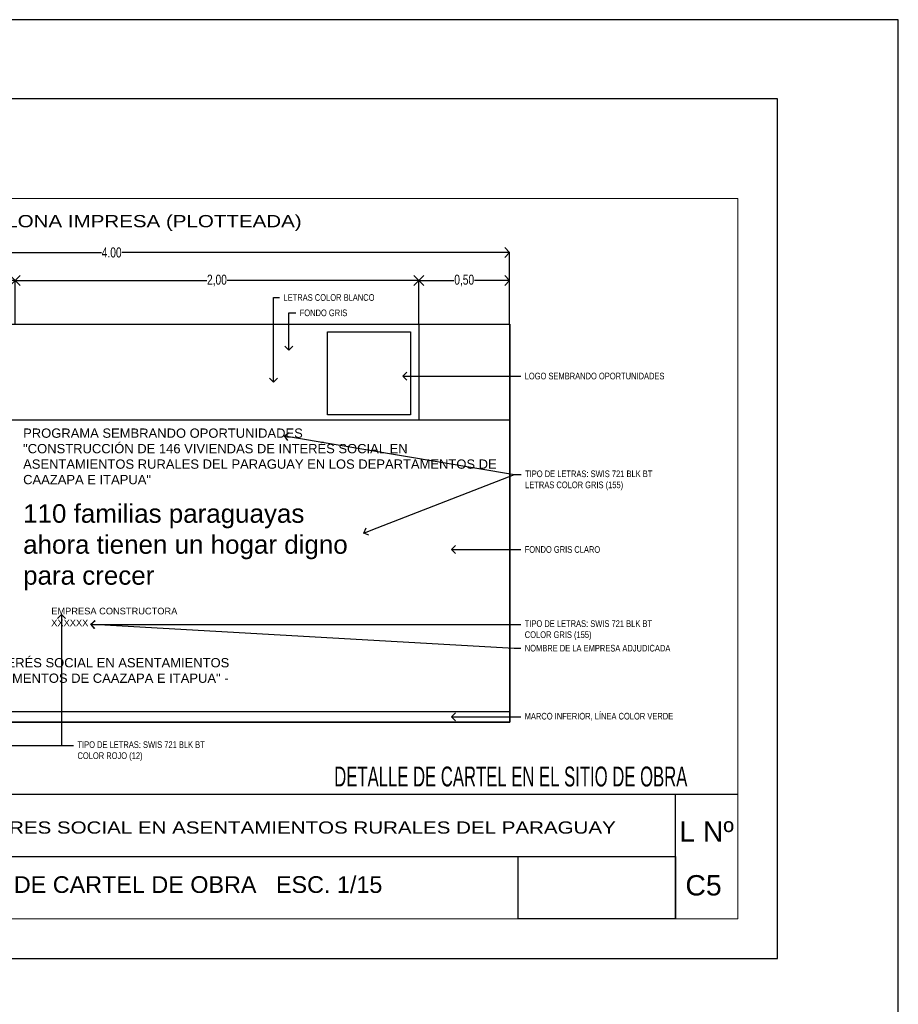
# Model space of a CAD drawing. Header units: millimetres. Extents: x 126.3 to 168.4, y 91 to 130.2.
# Tile 5 of 10: x 165.1 to 168.4, y 102.6 to 106.3. Entities that reach past the tile are written whole.
import ezdxf
from ezdxf import colors
from ezdxf.entities.mleader import LeaderData, LeaderLine
from ezdxf.enums import TextEntityAlignment as Align
from ezdxf.math import Vec2, Vec3

# ---------------------------------------------------------------- set-up
doc = ezdxf.new("R2010")
doc.units = ezdxf.units.MM
doc.header["$PDMODE"] = 34
doc.header["$PDSIZE"] = 0.05
for name, color, linetype in [('01', 1, 'Continuous'), ('02', 2, 'Continuous'), ('03', 3, 'Continuous'), ('TEXT', 4, 'Continuous'), ('V LAMI', 2, 'Continuous')]:
    doc.layers.add(name, color=color, linetype=linetype)
doc.styles.add('ARIAL', font='arial.ttf')
doc.styles.add('C1', font='swisse.ttf', dxfattribs={"width": 0.6, "height": 0.1})
doc.styles.add('Estilo1', font='swissk.ttf', dxfattribs={"height": 0.06})
doc.styles.add('F', font='swissel.ttf', dxfattribs={"height": 1.6})
doc.styles.add('nuevo', font='swisscl.ttf', dxfattribs={"height": 0.05})
doc.styles.get("Standard").update_dxf_attribs({"font": 'swisscl.ttf', "height": 0.02})
doc.dimstyles.new('nuevo', dxfattribs={"dimscale": 0, "dimtxt": 0.085, "dimasz": 0.05, "dimexe": 0, "dimexo": 0, "dimgap": 0, "dimtad": 0, "dimzin": 0, "dimdsep": 46, "dimtxsty": 'nuevo', "dimblk": 'OPEN90', "dimcen": 1, "dimclrd": 1, "dimclre": 1, "dimclrt": 3, "dimadec": 0, "dimazin": 0, "dimtfac": 1, "dimtmove": 2, "dimatfit": 1, "dimldrblk": 'OPEN90', "dimfxl": 1, "dimtolj": 1, "dimtzin": 0, "dimarcsym": 0})
picture_1 = doc.add_image_def('image5.jpg', size_in_pixel=(882, 441))
picture_2 = doc.add_image_def('image1.png', size_in_pixel=(322, 127))
picture_3 = doc.add_image_def('image6.jpg', size_in_pixel=(480, 480))

# ---------------------------------------------------------------- blocks, each defined once
blk = doc.blocks.new('_OPEN90')
at = {"color": 0, "linetype": 'ByBlock'}
for p, q in [((0, 0), (-1, 0)), ((-0.5, 0.5), (0, 0)), ((0, 0), (-0.5, -0.5))]:
    blk.add_line(p, q, dxfattribs=at)
blk = doc.blocks.new('*D25')
at = {"layer": '03', "color": 1, "lineweight": -2}
for p, q in [((138.6115, 125.5673), (138.6115, 125.927)), ((138.6615, 125.927), (140.5597, 125.927)), ((142.5615, 125.927), (140.6634, 125.927)), ((142.6115, 125.5673), (142.6115, 125.927))]:
    blk.add_line(p, q, dxfattribs=at)
at = {"layer": 'Defpoints', "color": 0}
for p in [(142.6115, 125.927), (138.6115, 125.5673), (142.6115, 125.5673)]:
    blk.add_point(p, dxfattribs=at)
at = {"layer": '03', "color": 1, "lineweight": -2, "xscale": 0.05, "yscale": 0.05, "zscale": 0.05, "rotation": 180}
blk.add_blockref('_OPEN90', (138.6115, 125.927), dxfattribs=at)
at = {"layer": '03', "color": 1, "lineweight": -2, "xscale": 0.05, "yscale": 0.05, "zscale": 0.05}
blk.add_blockref('_OPEN90', (142.6115, 125.927), dxfattribs=at)
at = {"layer": '03', "color": 3, "insert": (140.6115, 125.927), "char_height": 0.05, "attachment_point": 5, "style": 'nuevo'}
blk.add_mtext('\\A1;4.00', dxfattribs=at)
blk = doc.blocks.new('*D18')
at = {"layer": '03', "color": 1, "lineweight": -2}
for p, q in [((138.6115, 125.5673), (138.4702, 125.5673)), ((138.4702, 125.5173), (138.4702, 125.3787)), ((138.4702, 125.137), (138.4702, 125.2756)), ((138.6115, 125.087), (138.4702, 125.087))]:
    blk.add_line(p, q, dxfattribs=at)
at = {"layer": 'Defpoints', "color": 0}
for p in [(138.6115, 125.5673), (138.4702, 125.087), (138.6115, 125.087)]:
    blk.add_point(p, dxfattribs=at)
at = {"layer": '03', "color": 1, "lineweight": -2, "xscale": 0.05, "yscale": 0.05, "zscale": 0.05}
for p, rotation in [((138.4702, 125.5673), 90), ((138.4702, 125.087), 270)]:
    blk.add_blockref('_OPEN90', p, dxfattribs=dict(at, rotation=rotation))
at = {"layer": '03', "color": 3, "insert": (138.4702, 125.3272), "char_height": 0.05, "attachment_point": 5, "rotation": 90, "style": 'nuevo'}
blk.add_mtext('\\A1;0,50', dxfattribs=at)
blk = doc.blocks.new('*D19')
at = {"layer": '03', "color": 1, "lineweight": -2}
for p, q in [((138.6115, 125.5673), (138.6115, 125.7859)), ((138.6615, 125.7859), (139.3179, 125.7859)), ((140.0762, 125.7859), (139.4198, 125.7859)), ((140.1262, 125.5673), (140.1262, 125.7859))]:
    blk.add_line(p, q, dxfattribs=at)
at = {"layer": 'Defpoints', "color": 0}
for p in [(140.1262, 125.7859), (138.6115, 125.5673), (140.1262, 125.5673)]:
    blk.add_point(p, dxfattribs=at)
at = {"layer": '03', "color": 1, "lineweight": -2, "xscale": 0.05, "yscale": 0.05, "zscale": 0.05, "rotation": 180}
blk.add_blockref('_OPEN90', (138.6115, 125.7859), dxfattribs=at)
at = {"layer": '03', "color": 1, "lineweight": -2, "xscale": 0.05, "yscale": 0.05, "zscale": 0.05}
blk.add_blockref('_OPEN90', (140.1262, 125.7859), dxfattribs=at)
at = {"layer": '03', "color": 3, "insert": (139.3688, 125.7859), "char_height": 0.05, "attachment_point": 5, "style": 'nuevo'}
blk.add_mtext('\\A1;1,50', dxfattribs=at)
blk = doc.blocks.new('*D20')
at = {"layer": '03', "color": 1, "lineweight": -2}
for p, q in [((140.1262, 125.5673), (140.1262, 125.7859)), ((140.1762, 125.7859), (141.089, 125.7859)), ((142.1048, 125.7859), (141.192, 125.7859)), ((142.1548, 125.5673), (142.1548, 125.7859))]:
    blk.add_line(p, q, dxfattribs=at)
at = {"layer": 'Defpoints', "color": 0}
for p in [(142.1548, 125.7859), (140.1262, 125.5673), (142.1548, 125.5673)]:
    blk.add_point(p, dxfattribs=at)
at = {"layer": '03', "color": 1, "lineweight": -2, "xscale": 0.05, "yscale": 0.05, "zscale": 0.05, "rotation": 180}
blk.add_blockref('_OPEN90', (140.1262, 125.7859), dxfattribs=at)
at = {"layer": '03', "color": 1, "lineweight": -2, "xscale": 0.05, "yscale": 0.05, "zscale": 0.05}
blk.add_blockref('_OPEN90', (142.1548, 125.7859), dxfattribs=at)
at = {"layer": '03', "color": 3, "insert": (141.1405, 125.7859), "char_height": 0.05, "attachment_point": 5, "style": 'nuevo'}
blk.add_mtext('\\A1;2,00', dxfattribs=at)
blk = doc.blocks.new('*D21')
at = {"layer": '03', "color": 1, "lineweight": -2}
for p, q in [((142.1548, 125.5673), (142.1548, 125.7859)), ((142.2048, 125.7859), (142.3316, 125.7859)), ((142.5615, 125.7859), (142.4347, 125.7859)), ((142.6115, 125.5673), (142.6115, 125.7859))]:
    blk.add_line(p, q, dxfattribs=at)
at = {"layer": 'Defpoints', "color": 0}
for p in [(142.6115, 125.7859), (142.1548, 125.5673), (142.6115, 125.5673)]:
    blk.add_point(p, dxfattribs=at)
at = {"layer": '03', "color": 1, "lineweight": -2, "xscale": 0.05, "yscale": 0.05, "zscale": 0.05, "rotation": 180}
blk.add_blockref('_OPEN90', (142.1548, 125.7859), dxfattribs=at)
at = {"layer": '03', "color": 1, "lineweight": -2, "xscale": 0.05, "yscale": 0.05, "zscale": 0.05}
blk.add_blockref('_OPEN90', (142.6115, 125.7859), dxfattribs=at)
at = {"layer": '03', "color": 3, "insert": (142.3831, 125.7859), "char_height": 0.05, "attachment_point": 5, "style": 'nuevo'}
blk.add_mtext('\\A1;0,50', dxfattribs=at)
blk = doc.blocks.new('*D22')
at = {"layer": '03', "color": 1, "lineweight": -2}
for p, q in [((138.6115, 125.087), (138.4702, 125.087)), ((138.4702, 125.037), (138.4702, 124.6983)), ((138.4702, 124.2564), (138.4702, 124.5951)), ((138.6115, 124.2064), (138.4702, 124.2064))]:
    blk.add_line(p, q, dxfattribs=at)
at = {"layer": 'Defpoints', "color": 0}
for p in [(138.6115, 125.087), (138.4702, 124.2064), (138.6115, 124.2064)]:
    blk.add_point(p, dxfattribs=at)
at = {"layer": '03', "color": 1, "lineweight": -2, "xscale": 0.05, "yscale": 0.05, "zscale": 0.05}
for p, rotation in [((138.4702, 125.087), 90), ((138.4702, 124.2064), 270)]:
    blk.add_blockref('_OPEN90', p, dxfattribs=dict(at, rotation=rotation))
at = {"layer": '03', "color": 3, "insert": (138.4702, 124.6467), "char_height": 0.05, "attachment_point": 5, "rotation": 90, "style": 'nuevo'}
blk.add_mtext('\\A1;0,90', dxfattribs=at)
blk = doc.blocks.new('*D23')
at = {"layer": '03', "color": 1, "lineweight": -2}
for p, q in [((138.6115, 124.2064), (138.4702, 124.2064)), ((138.4702, 124.1564), (138.4702, 123.9384)), ((138.4702, 123.6173), (138.4702, 123.8353)), ((138.6115, 123.5673), (138.4702, 123.5673))]:
    blk.add_line(p, q, dxfattribs=at)
at = {"layer": 'Defpoints', "color": 0}
for p in [(138.6115, 124.2064), (138.4702, 123.5673), (138.6115, 123.5673)]:
    blk.add_point(p, dxfattribs=at)
at = {"layer": '03', "color": 1, "lineweight": -2, "xscale": 0.05, "yscale": 0.05, "zscale": 0.05}
for p, rotation in [((138.4702, 124.2064), 90), ((138.4702, 123.5673), 270)]:
    blk.add_blockref('_OPEN90', p, dxfattribs=dict(at, rotation=rotation))
at = {"layer": '03', "color": 3, "insert": (138.4702, 123.8868), "char_height": 0.05, "attachment_point": 5, "rotation": 90, "style": 'nuevo'}
blk.add_mtext('\\A1;0,60', dxfattribs=at)
blk = doc.blocks.new('*D24')
at = {"layer": '03', "color": 1, "lineweight": -2}
for p, q in [((138.6115, 125.5673), (138.3387, 125.5673)), ((138.3387, 125.5173), (138.3387, 124.6188)), ((138.3387, 123.6173), (138.3387, 124.5158)), ((138.6115, 123.5673), (138.3387, 123.5673))]:
    blk.add_line(p, q, dxfattribs=at)
at = {"layer": 'Defpoints', "color": 0}
for p in [(138.3387, 125.5673), (138.6115, 125.5673), (138.6115, 123.5673)]:
    blk.add_point(p, dxfattribs=at)
at = {"layer": '03', "color": 1, "lineweight": -2, "xscale": 0.05, "yscale": 0.05, "zscale": 0.05}
for p, rotation in [((138.3387, 125.5673), 90), ((138.3387, 123.5673), 270)]:
    blk.add_blockref('_OPEN90', p, dxfattribs=dict(at, rotation=rotation))
at = {"layer": '03', "color": 3, "insert": (138.3387, 124.5673), "char_height": 0.05, "attachment_point": 5, "rotation": 90, "style": 'nuevo'}
blk.add_mtext('\\A1;2.00', dxfattribs=at)
blk = doc.blocks.new('A$C0E2C7F10')
at = {"layer": '03'}
dim = blk.add_linear_dim(base=(4.3146, 2.3597), p1=(0.3146, 2), p2=(4.3146, 2), dimstyle='nuevo', override={"dimscale": 1}, dxfattribs=at)
dim.commit()
dim.dimension.update_dxf_attribs({"geometry": '*D25', "text_midpoint": (2.3146, 2.3597), "insert": (-138.2969, -123.5673)})
for base, p1, p2, text, picture, middle in [((1.8292, 2.2185), (0.3146, 2), (1.8292, 2), '1,50', '*D19', (1.0719, 2.2185)), ((3.8578, 2.2185), (1.8292, 2), (3.8578, 2), '2,00', '*D20', (2.8435, 2.2185)), ((4.3146, 2.2185), (3.8578, 2), (4.3146, 2), '0,50', '*D21', (4.0862, 2.2185))]:
    dim = blk.add_linear_dim(base=base, p1=p1, p2=p2, text=text, dimstyle='nuevo', override={"dimscale": 1}, dxfattribs=at)
    dim.commit()
    dim.dimension.update_dxf_attribs({"geometry": picture, "text_midpoint": middle, "insert": (-138.2969, -123.5673)})
dim = blk.add_linear_dim(base=(0.0417, 2), p1=(0.3146, 0), p2=(0.3146, 2), angle=90, dimstyle='nuevo', override={"dimscale": 1}, dxfattribs=at)
dim.commit()
dim.dimension.update_dxf_attribs({"geometry": '*D24', "text_midpoint": (0.0417, 1), "insert": (-138.2969, -123.5673)})
for base, p1, p2, text, picture, middle in [((0.1733, 1.5196), (0.3146, 2), (0.3146, 1.5196), '0,50', '*D18', (0.1733, 1.7598)), ((0.1733, 0.639), (0.3146, 1.5196), (0.3146, 0.639), '0,90', '*D22', (0.1733, 1.0793)), ((0.1733, 0), (0.3146, 0.639), (0.3146, 0), '0,60', '*D23', (0.1733, 0.3195))]:
    dim = blk.add_linear_dim(base=base, p1=p1, p2=p2, angle=90, text=text, dimstyle='nuevo', override={"dimscale": 1}, dxfattribs=at)
    dim.commit()
    dim.dimension.update_dxf_attribs({"geometry": picture, "text_midpoint": middle, "insert": (-138.2969, -123.5673)})

msp = doc.modelspace()

# ---------------------------------------------------------------- linework, layer by layer
for points in [[(168.3725, 106.2873), (155.3613, 106.2873), (155.3613, 98.8651), (168.3725, 98.8651)], [(162.9674, 102.7489), (167.9174, 102.7489), (167.9174, 105.9889), (162.9674, 105.9889)]]:
    msp.add_lwpolyline(points, close=True)
at = {"layer": '01'}
for p, q in [((163.9078, 105.14), (166.9078, 105.14)), ((166.5652, 105.14), (166.5652, 104.7797)), ((166.9078, 103.64), (166.9078, 105.14)), ((163.9078, 104.7797), (166.9078, 104.7797)), ((163.9078, 103.6801), (166.9078, 103.6801)), ((163.9078, 103.64), (166.9078, 103.64))]:
    msp.add_line(p, q, dxfattribs=at)
at = {"layer": '01', "lineweight": 18, "ltscale": 0.18}
msp.add_lwpolyline([(163.1174, 105.6139), (163.1174, 102.8989), (167.7674, 102.8989), (167.7674, 105.6139)], close=True, dxfattribs=at)
at = {"layer": '01', "ltscale": 0.01}
msp.add_lwpolyline([(163.7856, 103.1329), (167.0631, 103.1329)], dxfattribs=at)
at = {"layer": '02', "ltscale": 0.01}
for p, q in [((167.7674, 103.3668), (163.1174, 103.3668)), ((167.5326, 102.8989), (167.5326, 103.3668))]:
    msp.add_line(p, q, dxfattribs=at)

# ---------------------------------------------------------------- block references
at = {"xscale": 0.75, "yscale": 0.75, "zscale": 0.75}
msp.add_blockref('A$C0E2C7F10', (163.6718, 103.64), dxfattribs=at)

# ---------------------------------------------------------------- texts
at = {"color": 155, "attachment_point": 1, "style": 'Estilo1'}
for s, width, insert, char_height in [('PROGRAMA SEMBRANDO OPORTUNIDADES \\P"CONSTRUCCIÓN DE 146 VIVIENDAS DE INTERÉS SOCIAL EN ASENTAMIENTOS RURALES DEL PARAGUAY EN LOS DEPARTAMENTOS DE CAAZAPA E ITAPUA" ', 1.825356, (165.0741, 104.7465), 0.035), ('110 familias paraguayas\\Pahora tienen un hogar digno\\Ppara crecer', 1.803806, (165.0741, 104.4611), 0.07), ('XXXXXX', 0.610486, (165.18, 104.0263), 0.025)]:
    msp.add_mtext_dynamic_manual_height_columns(s, width=width, gutter_width=12.5, heights=[0], dxfattribs=dict(at, insert=insert, char_height=char_height))
at = {"color": 12, "attachment_point": 1, "style": 'Estilo1'}
for s, width, insert, char_height in [('EMPRESA CONSTRUCTORA', 0.610486, (165.18, 104.0709), 0.025), ('"CONSTRUCCIÓN DE 146 VIVIENDAS DE INTERÉS SOCIAL EN ASENTAMIENTOS RURALES DEL PARAGUAY EN LOS DEPARTAMENTOS DE CAAZAPA E ITAPUA" - LOTE 2', 1.963561, (163.9701, 103.8812), 0.035)]:
    msp.add_mtext_dynamic_manual_height_columns(s, width=width, gutter_width=12.5, heights=[0], dxfattribs=dict(at, insert=insert, char_height=char_height))
at = {"layer": '02', "style": 'C1', "width": 0.6}
msp.add_text('DETALLE DE CARTEL EN EL SITIO DE OBRA ', height=0.075, dxfattribs=at).set_placement((166.2466, 103.3973))
at = {"layer": 'TEXT', "style": 'ARIAL'}
for s, p in [('L Nº', (167.5469, 103.1893)), ('C5', (167.5701, 102.9865))]:
    msp.add_text(s, height=0.07663, dxfattribs=at).set_placement(p)
at = {"layer": 'TEXT', "color": 2, "style": 'ARIAL'}
msp.add_text(' LAMINA: DETALLE DE CARTEL DE OBRA   ESC. 1/15', height=0.063, dxfattribs=at).set_placement((165.3252, 102.996), align=Align.CENTER)
at = {"layer": 'V LAMI', "color": 4, "style": 'F', "width": 1.2}
for s, p in [('CARTEL DE LONA IMPRESA (PLOTTEADA)', (165.3393, 105.505)), ('CONSTRUCCION DE  146 VIVIENDAS DE INTERES SOCIAL EN ASENTAMIENTOS RURALES DEL PARAGUAY', (165.3176, 103.2194))]:
    msp.add_text(s, height=0.046147, dxfattribs=at).set_placement(p, align=Align.CENTER)

# ---------------------------------------------------------------- pictures from other files: only their frames are drawn
image = msp.add_image(picture_1, insert=(163.9078, 103.64), size_in_units=(3, 1.5))
image.dxf.flags = 7
image = msp.add_image(picture_3, insert=(166.221, 104.7978), size_in_units=(0.3124, 0.3124))
image.dxf.flags = 7
at = {"linetype": 'Continuous', "ltscale": 0.1}
image = msp.add_image(picture_2, insert=(166.9394, 102.8989), size_in_units=(0.5932, 0.234), dxfattribs=at)
image.dxf.flags = 7

# ---------------------------------------------------------------- leaders
at = {"color": 1}
ml = msp.add_multileader_mtext('Standard', dxfattribs=at)
ml.set_content('LETRAS COLOR BLANCO', color=1)
ml.set_leader_properties()
ml.set_arrow_properties(name='OPEN90')
ml.build(insert=Vec2(0, 0))
ml.multileader.update_dxf_attribs({"dogleg_length": 0.025, "arrow_head_size": 0.03})
ctx = ml.context
ctx.base_point, ctx.char_height, ctx.arrow_head_size, ctx.landing_gap_size, ctx.plane_origin = Vec3(166.0404, 105.2399), 0.025, 0.03, 0.015, Vec3(166.0184, 104.9605)
notes = []
notes.append((ctx, [(0, (1, 1, 0), (166.0182, 105.2399), (1, 0), 0.0222, [(0, [(166.0182, 104.9209)], 0, [])])]))
ctx.mtext.insert, ctx.mtext.flow_direction = Vec3(166.0554, 105.2527), 5
ml = msp.add_multileader_mtext('Standard', dxfattribs=at)
ml.set_content('FONDO GRIS', color=1)
ml.set_leader_properties()
ml.set_arrow_properties(name='OPEN90')
ml.build(insert=Vec2(0, 0))
ml.multileader.update_dxf_attribs({"dogleg_length": 0.025, "arrow_head_size": 0.03})
ctx = ml.context
ctx.base_point, ctx.char_height, ctx.arrow_head_size, ctx.landing_gap_size, ctx.plane_origin = Vec3(166.1013, 105.1821), 0.025, 0.03, 0.015, Vec3(166.0757, 105.0413)
notes.append((ctx, [(0, (1, 1, 0), (166.0753, 105.1821), (1, 0), 0.026, [(0, [(166.0753, 105.0413)], 0, [])])]))
ctx.mtext.insert, ctx.mtext.flow_direction = Vec3(166.1163, 105.1949), 5
ml = msp.add_multileader_mtext('Standard', dxfattribs=at)
ml.set_content('LOGO SEMBRANDO OPORTUNIDADES', color=1)
ml.set_leader_properties()
ml.set_arrow_properties(name='OPEN90')
ml.build(insert=Vec2(0, 0))
ml.multileader.update_dxf_attribs({"dogleg_length": 0.025, "arrow_head_size": 0.03})
ctx = ml.context
ctx.base_point, ctx.char_height, ctx.arrow_head_size, ctx.landing_gap_size, ctx.plane_origin = Vec3(166.9493, 104.944), 0.025, 0.03, 0.015, Vec3(166.6885, 104.944)
notes.append((ctx, [(0, (1, 1, 0), (166.9243, 104.944), (1, 0), 0.025, [(0, [(166.5055, 104.944)], 0, [])])]))
ctx.mtext.insert, ctx.mtext.flow_direction = Vec3(166.9643, 104.9567), 5
ml = msp.add_multileader_mtext('Standard', dxfattribs=at)
ml.set_content('', color=1)
ml.set_leader_properties()
ml.set_arrow_properties(name='OPEN90')
ml.build(insert=Vec2(0, 0))
ml.multileader.update_dxf_attribs({"dogleg_length": 0.025, "arrow_head_size": 0.03})
ctx = ml.context
ctx.base_point, ctx.char_height, ctx.arrow_head_size, ctx.landing_gap_size, ctx.plane_origin = Vec3(166.9509, 104.5726), 0.025, 0.03, 0.015, Vec3(166.3143, 104.7014)
notes.append((ctx, [(0, (1, 1, 0), (166.9259, 104.5726), (1, 0), 0.025, [(0, [(166.0592, 104.7188)], 0, [])])]))
ctx.mtext.insert, ctx.mtext.flow_direction = Vec3(166.9659, 104.5851), 5
ml = msp.add_multileader_mtext('Standard', dxfattribs=at)
ml.set_content('TIPO DE LETRAS: SWIS 721 BLK BT\\PLETRAS COLOR GRIS (155)', color=1)
ml.set_leader_properties()
ml.set_arrow_properties(name='OPEN90')
ml.build(insert=Vec2(0, 0))
ml.multileader.update_dxf_attribs({"dogleg_length": 0.025, "arrow_head_size": 0.03})
ctx = ml.context
ctx.base_point, ctx.char_height, ctx.arrow_head_size, ctx.landing_gap_size, ctx.plane_origin = Vec3(166.9509, 104.5726), 0.025, 0.03, 0.015, Vec3(166.4347, 104.3577)
notes.append((ctx, [(0, (1, 1, 0), (166.9259, 104.5726), (1, 0), 0.025, [(0, [(166.3579, 104.3524)], 0, [])])]))
ctx.mtext.insert, ctx.mtext.flow_direction = Vec3(166.9659, 104.5882), 5
ml = msp.add_multileader_mtext('Standard', dxfattribs=at)
ml.set_content('FONDO GRIS CLARO', color=1)
ml.set_leader_properties()
ml.set_arrow_properties(name='OPEN90')
ml.build(insert=Vec2(0, 0))
ml.multileader.update_dxf_attribs({"dogleg_length": 0.025, "arrow_head_size": 0.03})
ctx = ml.context
ctx.base_point, ctx.char_height, ctx.arrow_head_size, ctx.landing_gap_size, ctx.plane_origin = Vec3(166.9493, 104.2903), 0.025, 0.03, 0.015, Vec3(166.6885, 104.2903)
notes.append((ctx, [(0, (1, 1, 0), (166.9243, 104.2903), (1, 0), 0.025, [(0, [(166.6885, 104.2903)], 0, [])])]))
ctx.mtext.insert, ctx.mtext.flow_direction = Vec3(166.9643, 104.303), 5
ml = msp.add_multileader_mtext('Standard', dxfattribs=at)
ml.set_content('', color=1)
ml.set_leader_properties()
ml.set_arrow_properties(name='OPEN90')
ml.build(insert=Vec2(0, 0))
ml.multileader.update_dxf_attribs({"dogleg_length": 0.05, "arrow_head_size": 0.03})
ctx = ml.context
ctx.base_point, ctx.char_height, ctx.arrow_head_size, ctx.landing_gap_size, ctx.plane_origin = Vec3(165.2638, 103.5518), 0.025, 0.03, 0.015, Vec3(165.2188, 104.048)
notes.append((ctx, [(0, (1, 1, 0), (165.2189, 103.5518), (1, 0), 0.0449, [(0, [(165.2189, 104.0457)], 0, [])])]))
ctx.mtext.insert, ctx.mtext.flow_direction = Vec3(165.2788, 103.5643), 5
ml = msp.add_multileader_mtext('Standard', dxfattribs=at)
ml.set_content('TIPO DE LETRAS: SWIS 721 BLK BT\\PCOLOR GRIS (155)', color=1)
ml.set_leader_properties()
ml.set_arrow_properties(name='OPEN90')
ml.build(insert=Vec2(0, 0))
ml.multileader.update_dxf_attribs({"dogleg_length": 0.025, "arrow_head_size": 0.03})
ctx = ml.context
ctx.base_point, ctx.char_height, ctx.arrow_head_size, ctx.landing_gap_size, ctx.plane_origin = Vec3(166.9496, 104.008), 0.025, 0.03, 0.015, Vec3(165.7384, 104.008)
notes.append((ctx, [(0, (1, 1, 0), (166.9246, 104.008), (1, 0), 0.025, [(0, [(165.329, 104.008)], 0, [])])]))
ctx.mtext.insert, ctx.mtext.flow_direction = Vec3(166.9646, 104.0236), 5
ml = msp.add_multileader_mtext('Standard', dxfattribs=at)
ml.set_content('NOMBRE DE LA EMPRESA ADJUDICADA', color=1)
ml.set_leader_properties()
ml.set_arrow_properties(name='OPEN90')
ml.build(insert=Vec2(0, 0))
ml.multileader.update_dxf_attribs({"dogleg_length": 0.025, "arrow_head_size": 0.03})
ctx = ml.context
ctx.base_point, ctx.char_height, ctx.arrow_head_size, ctx.landing_gap_size, ctx.plane_origin = Vec3(166.9496, 103.9182), 0.025, 0.03, 0.015, Vec3(165.7384, 103.9182)
notes.append((ctx, [(0, (1, 1, 0), (166.9246, 103.9182), (1, 0), 0.025, [(0, [(165.3291, 104.0089)], 0, [])])]))
ctx.mtext.insert, ctx.mtext.flow_direction = Vec3(166.9646, 103.931), 5
ml = msp.add_multileader_mtext('Standard', dxfattribs=at)
ml.set_content('', color=1)
ml.set_leader_properties()
ml.set_arrow_properties(name='OPEN90')
ml.build(insert=Vec2(0, 0))
ml.multileader.update_dxf_attribs({"dogleg_length": 0.05, "arrow_head_size": 0.03})
ctx = ml.context
ctx.base_point, ctx.char_height, ctx.arrow_head_size, ctx.landing_gap_size, ctx.plane_origin = Vec3(165.2638, 103.5518), 0.025, 0.03, 0.015, Vec3(164.0534, 103.975)
notes.append((ctx, [(0, (1, 1, 0), (164.0801, 103.5518), (1, 0), 1.1837, [(0, [(164.0801, 103.9604)], 0, [])])]))
ctx.mtext.insert, ctx.mtext.flow_direction = Vec3(165.2788, 103.5643), 5
ml = msp.add_multileader_mtext('Standard', dxfattribs=at)
ml.set_content('TIPO DE LETRAS: SWIS 721 BLK BT\\PCOLOR ROJO (12)', color=1)
ml.set_leader_properties()
ml.set_arrow_properties(name='OPEN90')
ml.build(insert=Vec2(0, 0))
ml.multileader.update_dxf_attribs({"dogleg_length": 0.05, "arrow_head_size": 0.03})
ctx = ml.context
ctx.base_point, ctx.char_height, ctx.arrow_head_size, ctx.landing_gap_size, ctx.plane_origin = Vec3(165.2638, 103.5518), 0.025, 0.03, 0.015, Vec3(164.7374, 103.7818)
notes.append((ctx, [(0, (1, 1, 0), (164.7373, 103.5518), (1, 0), 0.5265, [(0, [(164.7373, 103.8359)], 0, [])])]))
ctx.mtext.insert, ctx.mtext.flow_direction = Vec3(165.2788, 103.5675), 5
ml = msp.add_multileader_mtext('Standard', dxfattribs=at)
ml.set_content('MARCO INFERIOR, LÍNEA COLOR VERDE', color=1)
ml.set_leader_properties()
ml.set_arrow_properties(name='OPEN90')
ml.build(insert=Vec2(0, 0))
ml.multileader.update_dxf_attribs({"dogleg_length": 0.025, "arrow_head_size": 0.03})
ctx = ml.context
ctx.base_point, ctx.char_height, ctx.arrow_head_size, ctx.landing_gap_size, ctx.plane_origin = Vec3(166.9493, 103.6599), 0.025, 0.03, 0.015, Vec3(166.6885, 103.66)
notes.append((ctx, [(0, (1, 1, 0), (166.9243, 103.6599), (1, 0), 0.025, [(0, [(166.6885, 103.66)], 0, [])])]))
ctx.mtext.insert, ctx.mtext.flow_direction = Vec3(166.9643, 103.6747), 5
for ctx, leaders in notes:
    for number, flags, end, landing, length, lines in leaders:
        leader = LeaderData()
        leader.index, (leader.has_last_leader_line, leader.has_dogleg_vector, leader.attachment_direction) = number, flags
        leader.last_leader_point, leader.dogleg_vector, leader.dogleg_length = Vec3(end), Vec3(landing), length
        for number, points, colour, breaks in lines:
            line = LeaderLine()
            line.index, line.vertices, line.color, line.breaks = number, Vec3.list(points), colors.encode_raw_color(colour), breaks
            leader.lines.append(line)
        ctx.leaders.append(leader)

doc.saveas('drawing.dxf')
